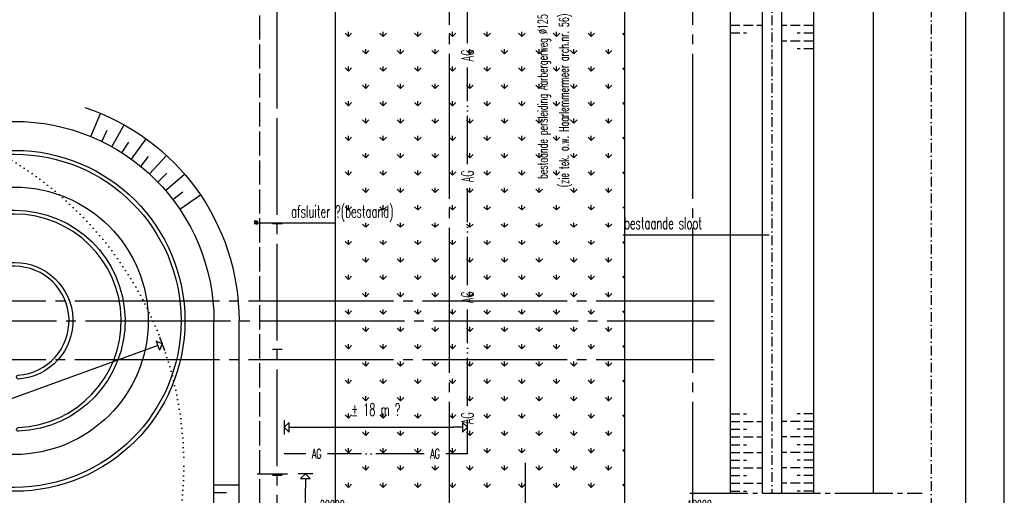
# Model space of a CAD drawing. Extents: x 0 to 295580, y 0 to 170026.
# Tile 24 of 30: x 243031 to 294000, y 74137 to 98749. Entities that reach past the tile are written whole.
import ezdxf
from ezdxf.enums import TextEntityAlignment as Align

# ---------------------------------------------------------------- set-up
doc = ezdxf.new("R2010")
doc.units = 0
doc.header["$LTSCALE"] = 250
doc.header["$PDMODE"] = 3
for name, pattern in [('CENTRE_S', [3.5, 2, -0.75, 0, -0.75]), ('DCENTRE_L', [13, 10, -1, 0, -1, 0, -1]), ('DOT_M', [1, 0, -1]), ('HIDDEN_L', [6, 5, -1]), ('HIDDEN_M', [2.75, 2, -0.75]), ('STR4', [26, 20, -2, 2, -2]), ('STRAMIEN_M', [15, 12, -1, 1, -1]), ('STRAMIEN_X', [36, 30, -2, 2, -2])]:
    doc.linetypes.add(name, pattern=pattern)
doc.layers.get('0').update_dxf_attribs({"linetype": 'CONTINUOUS'})
doc.layers.get('DEFPOINTS').update_dxf_attribs({"linetype": 'CONTINUOUS'})
for name, color, linetype in [('B0', 51, 'CONTINUOUS'), ('B1', 52, 'CONTINUOUS'), ('B2', 30, 'CONTINUOUS'), ('B3', 110, 'CONTINUOUS'), ('B3-AFRAST', 110, 'STR4'), ('BCL1', 71, 'CENTRE_S'), ('BDL2', 241, 'DOT_M'), ('BHL2', 63, 'HIDDEN_M'), ('BHL3', 65, 'HIDDEN_L'), ('BSL2', 11, 'STRAMIEN_M'), ('BTXT2', 123, 'CONTINUOUS'), ('BTXT3', 150, 'CONTINUOUS'), ('HULP-AG', 50, 'DCENTRE_L'), ('MEETLIJNEN', 20, 'STRAMIEN_X'), ('XA-03', 144, 'CONTINUOUS'), ('XA-07', 140, 'CONTINUOUS'), ('XA-10', 130, 'CONTINUOUS')]:
    doc.layers.add(name, color=color, linetype=linetype)
doc.styles.add('SIMPLEX06', font='SIMPLEX.shx', dxfattribs={"width": 0.6, "height": 625})
doc.styles.get("Standard").update_dxf_attribs({"font": 'txt.shx'})
doc.styles.add('XG-TH', font='ISO.SHX')
doc.dimstyles.get("Standard").update_dxf_attribs({"dimscale": 250, "dimtxt": 3, "dimasz": 3, "dimexe": 3, "dimexo": 3, "dimgap": 2, "dimtad": 0, "dimdec": 4, "dimzin": 1, "dimtxsty": 'STANDARD', "dimblk": 'MP1', "dimcen": -3, "dimdle": 1.25, "dimse1": 1, "dimse2": 1, "dimclrd": 256, "dimclre": 256, "dimclrt": 256, "dimazin": 3, "dimtfac": 0.666667, "dimtdec": 4, "dimtix": 1, "dimtmove": 0, "dimatfit": 3, "dimtvp": 0.8, "dimtolj": 1, "dimtzin": 0})

# ---------------------------------------------------------------- blocks, each defined once
blk = doc.blocks.new('AF')
at = {"layer": 'B3-AFRAST'}
blk.add_line((0, -250), (0, 250), dxfattribs=at)
blk = doc.blocks.new('MP1')
for p, q in [((-0.333, 0), (-1, 0)), ((-0.333, 0.333), (-0.333, -0.333)), ((0, 0), (-0.333, 0.333)), ((0, 0), (-0.333, -0.333)), ((0, -0.5), (0, 0.5))]:
    blk.add_line(p, q)
blk = doc.blocks.new('*D14')
at = {"linetype": 'BYBLOCK'}
blk.add_line((261720, 47203), (261720, 74503), dxfattribs=at)
at = {"layer": 'DEFPOINTS', "color": 0, "linetype": 'BYBLOCK'}
for p in [(260795, 75253), (261720, 75253), (261457, 46453)]:
    blk.add_point(p, dxfattribs=at)
at = {"linetype": 'BYBLOCK', "xscale": 750, "yscale": 750, "zscale": 750}
for p, rotation in [((261720, 75253), 90), ((261720, 46453), 270)]:
    blk.add_blockref('MP1', p, dxfattribs=dict(at, rotation=rotation))
at = {"linetype": 'BYBLOCK', "style": 'SIMPLEX06', "width": 0.6}
blk.add_text('28800', height=625, rotation=90, dxfattribs=at).set_placement((261120, 60853), align=Align.CENTER)
blk = doc.blocks.new('*D22')
at = {"linetype": 'BYBLOCK'}
blk.add_line((261370, 77655), (269355, 77655), dxfattribs=at)
at = {"layer": 'DEFPOINTS', "color": 0, "linetype": 'BYBLOCK'}
for p in [(270105, 77655), (260620, 76289), (270105, 76289)]:
    blk.add_point(p, dxfattribs=at)
at = {"linetype": 'BYBLOCK', "xscale": 750, "yscale": 750, "zscale": 750, "rotation": 180}
blk.add_blockref('MP1', (260620, 77655), dxfattribs=at)
at = {"linetype": 'BYBLOCK', "xscale": 750, "yscale": 750, "zscale": 750}
blk.add_blockref('MP1', (270105, 77655), dxfattribs=at)
at = {"linetype": 'BYBLOCK', "style": 'SIMPLEX06', "width": 0.6}
blk.add_text('± 18 m ?', height=625, dxfattribs=at).set_placement((265362, 78255), align=Align.CENTER)
blk = doc.blocks.new('*D29')
at = {"linetype": 'BYBLOCK'}
blk.add_line((253861, 72785), (272361, 72785), dxfattribs=at)
at = {"layer": 'DEFPOINTS', "color": 0, "linetype": 'BYBLOCK'}
for p in [(273111, 76521), (273111, 72785), (253111, 72253)]:
    blk.add_point(p, dxfattribs=at)
at = {"linetype": 'BYBLOCK', "xscale": 750, "yscale": 750, "zscale": 750, "rotation": 180}
blk.add_blockref('MP1', (253111, 72785), dxfattribs=at)
at = {"linetype": 'BYBLOCK', "xscale": 750, "yscale": 750, "zscale": 750}
blk.add_blockref('MP1', (273111, 72785), dxfattribs=at)
at = {"linetype": 'BYBLOCK', "style": 'SIMPLEX06', "width": 0.6}
blk.add_text('20000', height=500, dxfattribs=at).set_placement((263111, 73385), align=Align.CENTER)
blk = doc.blocks.new('*D30')
at = {"linetype": 'BYBLOCK'}
blk.add_line((273861, 72785), (290372, 72785), dxfattribs=at)
at = {"layer": 'DEFPOINTS', "color": 0, "linetype": 'BYBLOCK'}
for p in [(273111, 76521), (291122, 74004), (291122, 72785)]:
    blk.add_point(p, dxfattribs=at)
at = {"linetype": 'BYBLOCK', "xscale": 750, "yscale": 750, "zscale": 750, "rotation": 180}
blk.add_blockref('MP1', (273111, 72785), dxfattribs=at)
at = {"linetype": 'BYBLOCK', "xscale": 750, "yscale": 750, "zscale": 750}
blk.add_blockref('MP1', (291122, 72785), dxfattribs=at)
at = {"linetype": 'BYBLOCK', "style": 'SIMPLEX06', "width": 0.6}
blk.add_text('18000', height=500, dxfattribs=at).set_placement((282116, 73385), align=Align.CENTER)
blk = doc.blocks.new('*X35')
at = {"color": 0}
for p, q in [((263122, 97885), (262953, 98053)), ((263121, 97885), (263121, 98123)), ((263122, 97885), (263290, 98053)), ((264918, 97885), (264749, 98053)), ((264917, 97885), (264917, 98123)), ((264918, 97885), (265086, 98053)), ((266714, 97885), (266545, 98053)), ((266713, 97885), (266713, 98123)), ((266714, 97885), (266882, 98053)), ((268510, 97885), (268341, 98053)), ((268509, 97885), (268509, 98123)), ((268510, 97885), (268678, 98053)), ((270306, 97885), (270137, 98053)), ((270306, 97885), (270306, 98123)), ((270306, 97885), (270474, 98053)), ((272102, 97885), (271933, 98053)), ((272102, 97885), (272102, 98123)), ((272102, 97885), (272270, 98053)), ((273898, 97885), (273729, 98053)), ((273898, 97885), (273898, 98123)), ((273898, 97885), (274066, 98053)), ((275694, 97885), (275525, 98053)), ((275694, 97885), (275694, 98123)), ((275694, 97885), (275862, 98053)), ((277440, 97935), (277322, 98053)), ((264020, 96987), (263851, 97155)), ((264019, 96987), (264019, 97225)), ((264020, 96987), (264188, 97155)), ((265816, 96987), (265647, 97155)), ((265815, 96987), (265815, 97225)), ((265816, 96987), (265984, 97155)), ((267612, 96987), (267443, 97155)), ((267611, 96987), (267611, 97225)), ((267612, 96987), (267780, 97155)), ((269408, 96987), (269239, 97155)), ((269408, 96987), (269408, 97225)), ((269408, 96987), (269576, 97155)), ((271204, 96987), (271035, 97155)), ((271204, 96987), (271204, 97225)), ((271204, 96987), (271372, 97155)), ((273000, 96987), (272831, 97155)), ((273000, 96987), (273000, 97225)), ((273000, 96987), (273168, 97155)), ((274796, 96987), (274627, 97155)), ((274796, 96987), (274796, 97225)), ((274796, 96987), (274964, 97155)), ((276592, 96987), (276424, 97155)), ((276592, 96987), (276592, 97225)), ((276592, 96987), (276760, 97155)), ((263122, 96089), (262953, 96257)), ((263121, 96089), (263121, 96327)), ((263122, 96089), (263290, 96257)), ((264918, 96089), (264749, 96257)), ((264917, 96089), (264917, 96327)), ((264918, 96089), (265086, 96257)), ((266714, 96089), (266545, 96257)), ((266713, 96089), (266713, 96327)), ((266714, 96089), (266882, 96257)), ((268510, 96089), (268341, 96257)), ((268509, 96089), (268509, 96327)), ((268510, 96089), (268678, 96257)), ((270306, 96089), (270137, 96257)), ((270306, 96089), (270306, 96327)), ((270306, 96089), (270474, 96257)), ((272102, 96089), (271933, 96257)), ((272102, 96089), (272102, 96327)), ((272102, 96089), (272270, 96257)), ((273898, 96089), (273729, 96257)), ((273898, 96089), (273898, 96327)), ((273898, 96089), (274066, 96257)), ((275694, 96089), (275525, 96257)), ((275694, 96089), (275694, 96327)), ((275694, 96089), (275862, 96257)), ((277440, 96139), (277322, 96257)), ((264020, 95191), (263851, 95359)), ((264019, 95191), (264019, 95429)), ((264020, 95191), (264188, 95359)), ((265816, 95191), (265647, 95359)), ((265815, 95191), (265815, 95429)), ((265816, 95191), (265984, 95359)), ((267612, 95191), (267443, 95359)), ((267611, 95191), (267611, 95429)), ((267612, 95191), (267780, 95359)), ((269408, 95191), (269239, 95359)), ((269408, 95191), (269408, 95429)), ((269408, 95191), (269576, 95359)), ((271204, 95191), (271035, 95359)), ((271204, 95191), (271204, 95429)), ((271204, 95191), (271372, 95359)), ((273000, 95191), (272831, 95359)), ((273000, 95191), (273000, 95429)), ((273000, 95191), (273168, 95359)), ((274796, 95191), (274627, 95359)), ((274796, 95191), (274796, 95429)), ((274796, 95191), (274964, 95359)), ((276592, 95191), (276424, 95359)), ((276592, 95191), (276592, 95429)), ((276592, 95191), (276760, 95359)), ((263122, 94293), (262953, 94461)), ((263121, 94293), (263121, 94531)), ((263122, 94293), (263290, 94461)), ((264918, 94293), (264749, 94461)), ((264917, 94293), (264917, 94531)), ((264918, 94293), (265086, 94461)), ((266714, 94293), (266545, 94461)), ((266713, 94293), (266713, 94531)), ((266714, 94293), (266882, 94461)), ((268510, 94293), (268341, 94461)), ((268509, 94293), (268509, 94531)), ((268510, 94293), (268678, 94461)), ((270306, 94293), (270137, 94461)), ((270306, 94293), (270306, 94531)), ((270306, 94293), (270474, 94461)), ((272102, 94293), (271933, 94461)), ((272102, 94293), (272102, 94531)), ((272102, 94293), (272270, 94461)), ((273898, 94293), (273729, 94461)), ((273898, 94293), (273898, 94531)), ((273898, 94293), (274066, 94461)), ((275694, 94293), (275525, 94461)), ((275694, 94293), (275694, 94531)), ((275694, 94293), (275862, 94461)), ((277440, 94343), (277322, 94461)), ((264020, 93395), (263851, 93563)), ((264019, 93395), (264019, 93633)), ((264020, 93395), (264188, 93563)), ((265816, 93395), (265647, 93563)), ((265815, 93395), (265815, 93633)), ((265816, 93395), (265984, 93563)), ((267612, 93395), (267443, 93563)), ((267611, 93395), (267611, 93633)), ((267612, 93395), (267780, 93563)), ((269408, 93395), (269239, 93563)), ((269408, 93395), (269408, 93633)), ((269408, 93395), (269576, 93563)), ((271204, 93395), (271035, 93563)), ((271204, 93395), (271204, 93633)), ((271204, 93395), (271372, 93563)), ((273000, 93395), (272831, 93563)), ((273000, 93395), (273000, 93633)), ((273000, 93395), (273168, 93563)), ((274796, 93395), (274627, 93563)), ((274796, 93395), (274796, 93633)), ((274796, 93395), (274964, 93563)), ((276592, 93395), (276424, 93563)), ((276592, 93395), (276592, 93633)), ((276592, 93395), (276760, 93563)), ((263122, 92497), (262953, 92665)), ((263121, 92497), (263121, 92735)), ((263122, 92497), (263290, 92665)), ((264918, 92497), (264749, 92665)), ((264917, 92497), (264917, 92735)), ((264918, 92497), (265086, 92665)), ((266714, 92497), (266545, 92665)), ((266713, 92497), (266713, 92735)), ((266714, 92497), (266882, 92665)), ((268510, 92497), (268341, 92665)), ((268509, 92497), (268509, 92735)), ((268510, 92497), (268678, 92665)), ((270306, 92497), (270137, 92665)), ((270306, 92497), (270306, 92735)), ((270306, 92497), (270474, 92665)), ((272102, 92497), (271933, 92665)), ((272102, 92497), (272102, 92735)), ((272102, 92497), (272270, 92665)), ((273898, 92497), (273729, 92665)), ((273898, 92497), (273898, 92735)), ((273898, 92497), (274066, 92665)), ((275694, 92497), (275525, 92665)), ((275694, 92497), (275694, 92735)), ((275694, 92497), (275862, 92665)), ((277440, 92547), (277322, 92665)), ((264020, 91599), (263851, 91767)), ((264019, 91599), (264019, 91837)), ((264020, 91599), (264188, 91767)), ((265816, 91599), (265647, 91767)), ((265815, 91599), (265815, 91837)), ((265816, 91599), (265984, 91767)), ((267612, 91599), (267443, 91767)), ((267611, 91599), (267611, 91837)), ((267612, 91599), (267780, 91767)), ((269408, 91599), (269239, 91767)), ((269408, 91599), (269408, 91837)), ((269408, 91599), (269576, 91767)), ((271204, 91599), (271035, 91767)), ((271204, 91599), (271204, 91837)), ((271204, 91599), (271372, 91767)), ((273000, 91599), (272831, 91767)), ((273000, 91599), (273000, 91837)), ((273000, 91599), (273168, 91767)), ((274796, 91599), (274627, 91767)), ((274796, 91599), (274796, 91837)), ((274796, 91599), (274964, 91767)), ((276592, 91599), (276424, 91767)), ((276592, 91599), (276592, 91837)), ((276592, 91599), (276760, 91767)), ((263122, 90701), (262953, 90869)), ((263121, 90701), (263121, 90939)), ((263122, 90701), (263290, 90869)), ((264918, 90701), (264749, 90869)), ((264917, 90701), (264917, 90939)), ((264918, 90701), (265086, 90869)), ((266714, 90701), (266545, 90869)), ((266713, 90701), (266713, 90939)), ((266714, 90701), (266882, 90869)), ((268510, 90701), (268341, 90869)), ((268509, 90701), (268509, 90939)), ((268510, 90701), (268678, 90869)), ((270306, 90701), (270137, 90869)), ((270306, 90701), (270306, 90939)), ((270306, 90701), (270474, 90869)), ((272102, 90701), (271933, 90869)), ((272102, 90701), (272102, 90939)), ((272102, 90701), (272270, 90869)), ((273898, 90701), (273729, 90869)), ((273898, 90701), (273898, 90939)), ((273898, 90701), (274066, 90869)), ((275694, 90701), (275525, 90869)), ((275694, 90701), (275694, 90939)), ((275694, 90701), (275862, 90869)), ((277440, 90751), (277322, 90869)), ((264020, 89803), (263851, 89971)), ((264019, 89803), (264019, 90041)), ((264020, 89803), (264188, 89971)), ((265816, 89803), (265647, 89971)), ((265815, 89803), (265815, 90041)), ((265816, 89803), (265984, 89971)), ((267612, 89803), (267443, 89971)), ((267611, 89803), (267611, 90041)), ((267612, 89803), (267780, 89971)), ((269408, 89803), (269239, 89971)), ((269408, 89803), (269408, 90041)), ((269408, 89803), (269576, 89971)), ((271204, 89803), (271035, 89971)), ((271204, 89803), (271204, 90041)), ((271204, 89803), (271372, 89971)), ((273000, 89803), (272831, 89971)), ((273000, 89803), (273000, 90041)), ((273000, 89803), (273168, 89971)), ((274796, 89803), (274627, 89971)), ((274796, 89803), (274796, 90041)), ((274796, 89803), (274964, 89971)), ((276592, 89803), (276424, 89971)), ((276592, 89803), (276592, 90041)), ((276592, 89803), (276760, 89971)), ((263122, 88905), (262953, 89073)), ((263121, 88904), (263121, 89143)), ((263122, 88905), (263290, 89073)), ((264918, 88905), (264749, 89073)), ((264917, 88904), (264917, 89143)), ((264918, 88905), (265086, 89073)), ((266714, 88905), (266545, 89073)), ((266713, 88904), (266713, 89143)), ((266714, 88905), (266882, 89073)), ((268510, 88905), (268341, 89073)), ((268509, 88904), (268509, 89143)), ((268510, 88905), (268678, 89073)), ((270306, 88905), (270137, 89073)), ((270306, 88904), (270306, 89143)), ((270306, 88905), (270474, 89073)), ((272102, 88905), (271933, 89073)), ((272102, 88904), (272102, 89143)), ((272102, 88905), (272270, 89073)), ((273898, 88905), (273729, 89073)), ((273898, 88904), (273898, 89143)), ((273898, 88905), (274066, 89073)), ((275694, 88905), (275525, 89073)), ((275694, 88904), (275694, 89143)), ((275694, 88905), (275862, 89073)), ((277440, 88954), (277322, 89073)), ((264019, 88006), (264019, 88245)), ((265815, 88006), (265815, 88245)), ((267611, 88006), (267611, 88245)), ((269408, 88006), (269408, 88245)), ((271204, 88006), (271204, 88245)), ((273000, 88006), (273000, 88245)), ((274796, 88006), (274796, 88245)), ((276592, 88006), (276592, 88245)), ((264020, 88007), (263851, 88175)), ((264020, 88007), (264188, 88175)), ((265816, 88007), (265647, 88175)), ((265816, 88007), (265984, 88175)), ((267612, 88007), (267443, 88175)), ((267612, 88007), (267780, 88175)), ((269408, 88007), (269239, 88175)), ((269408, 88007), (269576, 88175)), ((271204, 88007), (271035, 88175)), ((271204, 88007), (271372, 88175)), ((273000, 88007), (272831, 88175)), ((273000, 88007), (273168, 88175)), ((274796, 88007), (274627, 88175)), ((274796, 88007), (274964, 88175)), ((276592, 88007), (276424, 88175)), ((276592, 88007), (276760, 88175)), ((263122, 87108), (262953, 87277)), ((263121, 87108), (263121, 87347)), ((263122, 87108), (263290, 87277)), ((264918, 87108), (264749, 87277)), ((264917, 87108), (264917, 87347)), ((264918, 87108), (265086, 87277)), ((266714, 87108), (266545, 87277)), ((266713, 87108), (266713, 87347)), ((266714, 87108), (266882, 87277)), ((268510, 87108), (268341, 87277)), ((268509, 87108), (268509, 87347)), ((268510, 87108), (268678, 87277)), ((270306, 87108), (270137, 87277)), ((270306, 87108), (270306, 87347)), ((270306, 87108), (270474, 87277)), ((272102, 87108), (271933, 87277)), ((272102, 87108), (272102, 87347)), ((272102, 87108), (272270, 87277)), ((273898, 87108), (273729, 87277)), ((273898, 87108), (273898, 87347)), ((273898, 87108), (274066, 87277)), ((275694, 87108), (275525, 87277)), ((275694, 87108), (275694, 87347)), ((275694, 87108), (275862, 87277)), ((277440, 87158), (277322, 87277)), ((264020, 86210), (263851, 86379)), ((264019, 86210), (264019, 86449)), ((264020, 86210), (264188, 86379)), ((265816, 86210), (265647, 86379)), ((265815, 86210), (265815, 86449)), ((265816, 86210), (265984, 86379)), ((267612, 86210), (267443, 86379)), ((267611, 86210), (267611, 86449)), ((267612, 86210), (267780, 86379)), ((269408, 86210), (269239, 86379)), ((269408, 86210), (269408, 86449)), ((269408, 86210), (269576, 86379)), ((271204, 86210), (271035, 86379)), ((271204, 86210), (271204, 86449)), ((271204, 86210), (271372, 86379)), ((273000, 86210), (272831, 86379)), ((273000, 86210), (273000, 86449)), ((273000, 86210), (273168, 86379)), ((274796, 86210), (274627, 86379)), ((274796, 86210), (274796, 86449)), ((274796, 86210), (274964, 86379)), ((276592, 86210), (276424, 86379)), ((276592, 86210), (276592, 86449)), ((276592, 86210), (276760, 86379)), ((263122, 85312), (262953, 85481)), ((263121, 85312), (263121, 85551)), ((263122, 85312), (263290, 85481)), ((264918, 85312), (264749, 85481)), ((264917, 85312), (264917, 85551)), ((264918, 85312), (265086, 85481)), ((266714, 85312), (266545, 85481)), ((266713, 85312), (266713, 85551)), ((266714, 85312), (266882, 85481)), ((268510, 85312), (268341, 85481)), ((268509, 85312), (268509, 85551)), ((268510, 85312), (268678, 85481)), ((270306, 85312), (270137, 85481)), ((270306, 85312), (270306, 85551)), ((270306, 85312), (270474, 85481)), ((272102, 85312), (271933, 85481)), ((272102, 85312), (272102, 85551)), ((272102, 85312), (272270, 85481)), ((273898, 85312), (273729, 85481)), ((273898, 85312), (273898, 85551)), ((273898, 85312), (274066, 85481)), ((275694, 85312), (275525, 85481)), ((275694, 85312), (275694, 85551)), ((275694, 85312), (275862, 85481)), ((277440, 85362), (277322, 85481)), ((264019, 84414), (264019, 84652)), ((265815, 84414), (265815, 84652)), ((267611, 84414), (267611, 84652)), ((269408, 84414), (269408, 84652)), ((271204, 84414), (271204, 84652)), ((273000, 84414), (273000, 84652)), ((274796, 84414), (274796, 84652)), ((276592, 84414), (276592, 84652)), ((264020, 84414), (263851, 84583)), ((264020, 84414), (264188, 84583)), ((265816, 84414), (265647, 84583)), ((265816, 84414), (265984, 84583)), ((267612, 84414), (267443, 84583)), ((267612, 84414), (267780, 84583)), ((269408, 84414), (269239, 84583)), ((269408, 84414), (269576, 84583)), ((271204, 84414), (271035, 84583)), ((271204, 84414), (271372, 84583)), ((273000, 84414), (272831, 84583)), ((273000, 84414), (273168, 84583)), ((274796, 84414), (274627, 84583)), ((274796, 84414), (274964, 84583)), ((276592, 84414), (276424, 84583)), ((276592, 84414), (276760, 84583)), ((263122, 83516), (262953, 83685)), ((263121, 83516), (263121, 83754)), ((263122, 83516), (263290, 83685)), ((264918, 83516), (264749, 83685)), ((264917, 83516), (264917, 83754)), ((264918, 83516), (265086, 83685)), ((266714, 83516), (266545, 83685)), ((266713, 83516), (266713, 83754)), ((266714, 83516), (266882, 83685)), ((268510, 83516), (268341, 83685)), ((268509, 83516), (268509, 83754)), ((268510, 83516), (268678, 83685)), ((270306, 83516), (270137, 83685)), ((270306, 83516), (270306, 83754)), ((270306, 83516), (270474, 83685)), ((272102, 83516), (271933, 83685)), ((272102, 83516), (272102, 83754)), ((272102, 83516), (272270, 83685)), ((273898, 83516), (273729, 83685)), ((273898, 83516), (273898, 83754)), ((273898, 83516), (274066, 83685)), ((275694, 83516), (275525, 83685)), ((275694, 83516), (275694, 83754)), ((275694, 83516), (275862, 83685)), ((277440, 83566), (277322, 83685)), ((264020, 82618), (263851, 82787)), ((264019, 82618), (264019, 82856)), ((264020, 82618), (264188, 82787)), ((265816, 82618), (265647, 82787)), ((265815, 82618), (265815, 82856)), ((265816, 82618), (265984, 82787)), ((267612, 82618), (267443, 82787)), ((267611, 82618), (267611, 82856)), ((267612, 82618), (267780, 82787)), ((269408, 82618), (269239, 82787)), ((269408, 82618), (269408, 82856)), ((269408, 82618), (269576, 82787)), ((271204, 82618), (271035, 82787)), ((271204, 82618), (271204, 82856)), ((271204, 82618), (271372, 82787)), ((273000, 82618), (272831, 82787)), ((273000, 82618), (273000, 82856)), ((273000, 82618), (273168, 82787)), ((274796, 82618), (274627, 82787)), ((274796, 82618), (274796, 82856)), ((274796, 82618), (274964, 82787)), ((276592, 82618), (276424, 82787)), ((276592, 82618), (276592, 82856)), ((276592, 82618), (276760, 82787)), ((263122, 81720), (262953, 81889)), ((263121, 81720), (263121, 81958)), ((263122, 81720), (263290, 81889)), ((264918, 81720), (264749, 81889)), ((264917, 81720), (264917, 81958)), ((264918, 81720), (265086, 81889)), ((266714, 81720), (266545, 81889)), ((266713, 81720), (266713, 81958)), ((266714, 81720), (266882, 81889)), ((268510, 81720), (268341, 81889)), ((268509, 81720), (268509, 81958)), ((268510, 81720), (268678, 81889)), ((270306, 81720), (270137, 81889)), ((270306, 81720), (270306, 81958)), ((270306, 81720), (270474, 81889)), ((272102, 81720), (271933, 81889)), ((272102, 81720), (272102, 81958)), ((272102, 81720), (272270, 81889)), ((273898, 81720), (273729, 81889)), ((273898, 81720), (273898, 81958)), ((273898, 81720), (274066, 81889)), ((275694, 81720), (275525, 81889)), ((275694, 81720), (275694, 81958)), ((275694, 81720), (275862, 81889)), ((277440, 81770), (277322, 81889)), ((264019, 80822), (264019, 81060)), ((265815, 80822), (265815, 81060)), ((267611, 80822), (267611, 81060)), ((269408, 80822), (269408, 81060)), ((271204, 80822), (271204, 81060)), ((273000, 80822), (273000, 81060)), ((274796, 80822), (274796, 81060)), ((276592, 80822), (276592, 81060)), ((264020, 80822), (263851, 80991)), ((264020, 80822), (264188, 80991)), ((265816, 80822), (265647, 80991)), ((265816, 80822), (265984, 80991)), ((267612, 80822), (267443, 80991)), ((267612, 80822), (267780, 80991)), ((269408, 80822), (269239, 80991)), ((269408, 80822), (269576, 80991)), ((271204, 80822), (271035, 80991)), ((271204, 80822), (271372, 80991)), ((273000, 80822), (272831, 80991)), ((273000, 80822), (273168, 80991)), ((274796, 80822), (274627, 80991)), ((274796, 80822), (274964, 80991)), ((276592, 80822), (276424, 80991)), ((276592, 80822), (276760, 80991)), ((263122, 79924), (262953, 80093)), ((263121, 79924), (263121, 80162)), ((263122, 79924), (263290, 80093)), ((264918, 79924), (264749, 80093)), ((264917, 79924), (264917, 80162)), ((264918, 79924), (265086, 80093)), ((266714, 79924), (266545, 80093)), ((266713, 79924), (266713, 80162)), ((266714, 79924), (266882, 80093)), ((268510, 79924), (268341, 80093)), ((268509, 79924), (268509, 80162)), ((268510, 79924), (268678, 80093)), ((270306, 79924), (270137, 80093)), ((270306, 79924), (270306, 80162)), ((270306, 79924), (270474, 80093)), ((272102, 79924), (271933, 80093)), ((272102, 79924), (272102, 80162)), ((272102, 79924), (272270, 80093)), ((273898, 79924), (273729, 80093)), ((273898, 79924), (273898, 80162)), ((273898, 79924), (274066, 80093)), ((275694, 79924), (275525, 80093)), ((275694, 79924), (275694, 80162)), ((275694, 79924), (275862, 80093)), ((277440, 79974), (277322, 80093)), ((264020, 79026), (263851, 79195)), ((264019, 79026), (264019, 79264)), ((264020, 79026), (264188, 79195)), ((265816, 79026), (265647, 79195)), ((265815, 79026), (265815, 79264)), ((265816, 79026), (265984, 79195)), ((267612, 79026), (267443, 79195)), ((267611, 79026), (267611, 79264)), ((267612, 79026), (267780, 79195)), ((269408, 79026), (269239, 79195)), ((269408, 79026), (269408, 79264)), ((269408, 79026), (269576, 79195)), ((271204, 79026), (271035, 79195)), ((271204, 79026), (271204, 79264)), ((271204, 79026), (271372, 79195)), ((273000, 79026), (272831, 79195)), ((273000, 79026), (273000, 79264)), ((273000, 79026), (273168, 79195)), ((274796, 79026), (274627, 79195)), ((274796, 79026), (274796, 79264)), ((274796, 79026), (274964, 79195)), ((276592, 79026), (276424, 79195)), ((276592, 79026), (276592, 79264)), ((276592, 79026), (276760, 79195)), ((263122, 78128), (262953, 78297)), ((263121, 78128), (263121, 78366)), ((263122, 78128), (263290, 78297)), ((264918, 78128), (264749, 78297)), ((264917, 78128), (264917, 78366)), ((264918, 78128), (265086, 78297)), ((266714, 78128), (266545, 78297)), ((266713, 78128), (266713, 78366)), ((266714, 78128), (266882, 78297)), ((268510, 78128), (268341, 78297)), ((268509, 78128), (268509, 78366)), ((268510, 78128), (268678, 78297)), ((270306, 78128), (270137, 78297)), ((270306, 78128), (270306, 78366)), ((270306, 78128), (270474, 78297)), ((272102, 78128), (271933, 78297)), ((272102, 78128), (272102, 78366)), ((272102, 78128), (272270, 78297)), ((273898, 78128), (273729, 78297)), ((273898, 78128), (273898, 78366)), ((273898, 78128), (274066, 78297)), ((275694, 78128), (275525, 78297)), ((275694, 78128), (275694, 78366)), ((275694, 78128), (275862, 78297)), ((277440, 78178), (277322, 78297)), ((264020, 77230), (263851, 77399)), ((264019, 77230), (264019, 77468)), ((264020, 77230), (264188, 77399)), ((265816, 77230), (265647, 77399)), ((265815, 77230), (265815, 77468)), ((265816, 77230), (265984, 77399)), ((267612, 77230), (267443, 77399)), ((267611, 77230), (267611, 77468)), ((267612, 77230), (267780, 77399)), ((269408, 77230), (269239, 77399)), ((269408, 77230), (269408, 77468)), ((269408, 77230), (269576, 77399)), ((271204, 77230), (271035, 77399)), ((271204, 77230), (271204, 77468)), ((271204, 77230), (271372, 77399)), ((273000, 77230), (272831, 77399)), ((273000, 77230), (273000, 77468)), ((273000, 77230), (273168, 77399)), ((274796, 77230), (274627, 77399)), ((274796, 77230), (274796, 77468)), ((274796, 77230), (274964, 77399)), ((276592, 77230), (276424, 77399)), ((276592, 77230), (276592, 77468)), ((276592, 77230), (276760, 77399)), ((263122, 76332), (262953, 76501)), ((263121, 76332), (263121, 76570)), ((263122, 76332), (263290, 76501)), ((264918, 76332), (264749, 76501)), ((264917, 76332), (264917, 76570)), ((264918, 76332), (265086, 76501)), ((266714, 76332), (266545, 76501)), ((266713, 76332), (266713, 76570)), ((266714, 76332), (266882, 76501)), ((268510, 76332), (268341, 76501)), ((268509, 76332), (268509, 76570)), ((268510, 76332), (268678, 76501)), ((270306, 76332), (270137, 76501)), ((270306, 76332), (270306, 76570)), ((270306, 76332), (270474, 76501)), ((272102, 76332), (271933, 76501)), ((272102, 76332), (272102, 76570)), ((272102, 76332), (272270, 76501)), ((273898, 76332), (273729, 76501)), ((273898, 76332), (273898, 76570)), ((273898, 76332), (274066, 76501)), ((275694, 76332), (275525, 76501)), ((275694, 76332), (275694, 76570)), ((275694, 76332), (275862, 76501)), ((277440, 76382), (277322, 76501)), ((264020, 75434), (263851, 75603)), ((264019, 75434), (264019, 75672)), ((264020, 75434), (264188, 75603)), ((265816, 75434), (265647, 75603)), ((265815, 75434), (265815, 75672)), ((265816, 75434), (265984, 75603)), ((267612, 75434), (267443, 75603)), ((267611, 75434), (267611, 75672)), ((267612, 75434), (267780, 75603)), ((269408, 75434), (269239, 75603)), ((269408, 75434), (269408, 75672)), ((269408, 75434), (269576, 75603)), ((271204, 75434), (271035, 75603)), ((271204, 75434), (271204, 75672)), ((271204, 75434), (271372, 75603)), ((273000, 75434), (272831, 75603)), ((273000, 75434), (273000, 75672)), ((273000, 75434), (273168, 75603)), ((274796, 75434), (274627, 75603)), ((274796, 75434), (274796, 75672)), ((274796, 75434), (274964, 75603)), ((276592, 75434), (276424, 75603)), ((276592, 75434), (276592, 75672)), ((276592, 75434), (276760, 75603)), ((263122, 74536), (262953, 74705)), ((263121, 74536), (263121, 74774)), ((263122, 74536), (263290, 74705)), ((264918, 74536), (264749, 74705)), ((264917, 74536), (264917, 74774)), ((264918, 74536), (265086, 74705)), ((266714, 74536), (266545, 74705)), ((266713, 74536), (266713, 74774)), ((266714, 74536), (266882, 74705)), ((268510, 74536), (268341, 74705)), ((268509, 74536), (268509, 74774)), ((268510, 74536), (268678, 74705)), ((270306, 74536), (270137, 74705)), ((270306, 74536), (270306, 74774)), ((270306, 74536), (270474, 74705)), ((272102, 74536), (271933, 74705)), ((272102, 74536), (272102, 74774)), ((272102, 74536), (272270, 74705)), ((273898, 74536), (273729, 74705)), ((273898, 74536), (273898, 74774)), ((273898, 74536), (274066, 74705)), ((275694, 74536), (275525, 74705)), ((275694, 74536), (275694, 74774)), ((275694, 74536), (275862, 74705)), ((277440, 74586), (277322, 74705))]:
    blk.add_line(p, q, dxfattribs=at)
blk = doc.blocks.new('AMW_TITLE')
at = {"layer": 'XA-03'}
blk.add_lwpolyline([(0, 0), (1470, 0), (1470, 841), (0, 841)], close=True, dxfattribs=at)
at = {"layer": 'XA-07'}
blk.add_lwpolyline([(10, 10), (1460, 10), (1460, 831), (10, 831)], close=True, dxfattribs=at)
at = {"color": 143, "style": 'XG-TH'}
for tag, p in [('23', (1284.73, 91.51)), ('19', (1284.73, 86.78)), ('15', (1284.73, 82.05)), ('11', (1284.73, 77.32))]:
    blk.add_attdef(tag, text='', height=3, dxfattribs=at).set_placement(p, align=Align.MIDDLE)
at = {"layer": 'XA-03', "style": 'XG-TH'}
for tag, p in [('24', (1290.02, 90.68)), ('25', (1410.5, 90.68)), ('26', (1427.02, 90.68)), ('20', (1290.02, 85.95)), ('21', (1410.5, 85.95)), ('22', (1427.02, 85.95)), ('16', (1290.02, 81.22)), ('17', (1410.5, 81.22)), ('18', (1427.02, 81.22)), ('12', (1290.02, 76.49)), ('13', (1410.5, 76.49)), ('14', (1427.02, 76.49)), ('8', (1365.51, 33.61)), ('9', (1391.03, 33.61)), ('10', (1410.5, 24.15))]:
    blk.add_attdef(tag, p, '', height=2.3, dxfattribs=at)
at = {"layer": 'XA-07', "style": 'XG-TH'}
for tag, p in [('4', (1283.94, 62.53)), ('5', (1283.94, 53.87)), ('6', (1283.94, 45.21)), ('7', (1429.87, 34.21)), ('1', (1417.43, 14.4)), ('2', (1427.05, 14.4))]:
    blk.add_attdef(tag, p, '', height=4.5, dxfattribs=at)
at = {"layer": 'XA-10', "style": 'XG-TH'}
blk.add_attdef('3', (1443.91, 14.4), '', height=6.3, dxfattribs=at)

msp = doc.modelspace()

# ---------------------------------------------------------------- linework, layer by layer
at = {"layer": 'B0'}
msp.add_line((269216.02688, 73160), (269216.02688, 75825), dxfattribs=at)
at = {"layer": 'B1'}
for p, q in [((246721.77455, 92699.59637), (247220.0761, 93900.30265)), ((246721.77455, 92699.59637), (247220.0761, 93900.30265)), ((247808.42419, 92172.09194), (248443.60989, 93306.34902)), ((247808.42419, 92172.09194), (248443.60989, 93306.34902)), ((247276.34231, 92450.0475), (247560.42226, 93034.68292)), ((247276.34231, 92450.0475), (247560.42226, 93034.68292)), ((248323.44418, 91863.66884), (248673.47531, 92411.3715)), ((248323.44418, 91863.66884), (248673.47531, 92411.3715)), ((248819.65964, 91525.82179), (249582.22966, 92578.66886)), ((248819.65964, 91525.82179), (249582.22966, 92578.66886)), ((249295.39152, 91159.69396), (249706.64026, 91663.05712)), ((249295.39152, 91159.69396), (249706.64026, 91663.05712)), ((249749.03009, 90766.52421), (250628.67197, 91723.72333)), ((249749.03009, 90766.52421), (250628.67197, 91723.72333)), ((250179.0404, 90347.6429), (250645.94532, 90799.85944)), ((250179.0404, 90347.6429), (250645.94532, 90799.85944)), ((250583.96741, 89904.4674), (251568.7855, 90753.0741)), ((250583.96741, 89904.4674), (251568.7855, 90753.0741)), ((250962.44099, 89438.49727), (251478.688, 89833.45173)), ((250962.44099, 89438.49727), (251478.688, 89833.45173)), ((251313.18049, 88951.30921), (252389.85682, 89679.84753)), ((251313.18049, 88951.30921), (252389.85682, 89679.84753)), ((253086.02688, 59952.83576), (253086.02688, 83167.83576)), ((254386.02688, 59952.83576), (254386.02688, 83167.83576)), ((254386.02688, 74663.07432), (253086.02688, 74663.07432)), ((253736.02688, 74263.07432), (253086.02688, 74263.07432))]:
    msp.add_line(p, q, dxfattribs=at)
at = {"layer": 'B1', "linetype": 'BYBLOCK'}
msp.add_line((249709.68919, 81712.36642), (216342.36456, 69593.3051), dxfattribs=at)
at = {"layer": 'B1'}
for points in [[(246406.51792, 94202.83576, -0.3236758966), (254386.02688, 83167.83576, -0.4142135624)], [(207449.02008, 93487.17244), (242766.02688, 93487.83576, -0.4142135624), (253086.02688, 83167.83576)], [(215866.02688, 91987.83576), (242766.02688, 91987.83576, -1), (242766.02688, 74347.83576), (216366.02688, 74347.83576, -0.9943469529)], [(215866.02688, 91787.83576), (242766.02688, 91787.83576, -1), (242766.02688, 74547.83576), (216366.02688, 74547.83576, -0.9942161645)], [(207566.02688, 90087.83576), (242766.02688, 90087.83576, -1), (242766.02688, 76247.83576), (216366.02688, 76247.83576, -1)]]:
    msp.add_lwpolyline(points, format="xyb", dxfattribs=at)
for points in [[(242766.02688, 88887.83576, -0.9823591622), (242969.5856, 77451.45895, -1), (242962.46816, 77651.33226, 0.9823591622), (242766.02688, 88687.83576), (241965.02688, 88687.83576, -0.4142135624), (241866.02688, 88786.83576), (241866.02688, 88788.83576, -0.4142135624), (241965.02688, 88887.83576)], [(242766.02688, 85987.83576), (241965.02688, 85987.83576, -0.4142135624), (241866.02688, 86086.83576), (241866.02688, 86088.83576, -0.4142135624), (241965.02688, 86187.83576), (242766.02688, 86187.83576, -0.9663007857), (242972.87619, 80154.92797, -1), (242959.17756, 80354.45829, 0.9663007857)]]:
    msp.add_lwpolyline(points, format="xyb", close=True, dxfattribs=at)
at = {"layer": 'B2'}
for p, q in [((279816.02688, 106226.83576), (279816.02688, 74253.69137)), ((281466.02688, 106226.83576), (281466.02688, 74253.69137)), ((282466.02688, 106226.83576), (282466.02688, 74253.69137)), ((284116.02688, 106226.83576), (284116.02688, 74253.69137))]:
    msp.add_line(p, q, dxfattribs=at)
msp.add_lwpolyline([(259365, 49710), (274365, 49710), (274365, 107210), (259365, 107210)], close=True, dxfattribs=at)
at = {"layer": 'B3'}
msp.add_line((287216.02688, 106752.83576), (287216.02688, 74253.69137), dxfattribs=at)
at = {"layer": 'B3-AFRAST'}
for p, q in [((256366.02688, 94202.83576), (256366.02688, 116752.83576)), ((256366.02688, 49652.83576), (256366.02688, 94202.83576))]:
    msp.add_line(p, q, dxfattribs=at)
at = {"layer": 'BCL1'}
for p, q in [((290216.02688, 131752.83576), (290216.02688, 27202.83576)), ((281966.02688, 108585.47509), (281966.02688, 74253.69137))]:
    msp.add_line(p, q, dxfattribs=at)
at = {"layer": 'BDL2'}
msp.add_circle((233026.02688, 75652.83576), 18500, dxfattribs=at)
at = {"layer": 'BHL2'}
for p, q in [((279816.02688, 98470.99665), (281466.02688, 98470.99665)), ((284116.02688, 98444.50163), (282466.02688, 98444.50163)), ((279816.02688, 98070.85509), (280648.65441, 98070.85509)), ((284116.02688, 98044.36007), (283283.39935, 98044.36007)), ((284116.02688, 97644.50163), (282466.02688, 97644.50163)), ((284116.02688, 97244.36007), (283283.39935, 97244.36007)), ((279816.02688, 78357.3008), (280648.65441, 78357.3008)), ((284116.02688, 78357.3008), (283283.39935, 78357.3008)), ((279816.02688, 77957.15923), (281466.02688, 77957.15923)), ((279816.02688, 77557.3008), (280648.65441, 77557.3008)), ((284116.02688, 77957.15923), (282466.02688, 77957.15923)), ((284116.02688, 77557.3008), (283283.39935, 77557.3008)), ((279816.02688, 77157.15923), (281466.02688, 77157.15923)), ((284116.02688, 77157.15923), (282466.02688, 77157.15923)), ((279816.02688, 76757.3008), (280648.65441, 76757.3008)), ((284116.02688, 76757.3008), (283283.39935, 76757.3008)), ((279816.02688, 76357.15923), (281466.02688, 76357.15923)), ((279816.02688, 75957.3008), (280648.65441, 75957.3008)), ((284116.02688, 76357.15923), (282466.02688, 76357.15923)), ((284116.02688, 75957.3008), (283283.39935, 75957.3008)), ((279816.02688, 75557.15923), (281466.02688, 75557.15923)), ((284116.02688, 75557.15923), (282466.02688, 75557.15923)), ((279816.02688, 75157.3008), (280648.65441, 75157.3008)), ((284116.02688, 75157.3008), (283283.39935, 75157.3008)), ((279816.02688, 74757.15923), (281466.02688, 74757.15923)), ((284116.02688, 74757.15923), (282466.02688, 74757.15923)), ((279816.02688, 74357.3008), (280648.65441, 74357.3008)), ((279816.02688, 74357.3008), (280648.65441, 74357.3008)), ((284116.02688, 74357.3008), (283283.39935, 74357.3008)), ((284116.02688, 74357.3008), (283283.39935, 74357.3008))]:
    msp.add_line(p, q, dxfattribs=at)
at = {"layer": 'BHL3'}
msp.add_line((255466.02688, 31720.08672), (255466.02688, 123052.83576), dxfattribs=at)
at = {"layer": 'BSL2'}
msp.add_line((277728.6457, 74253.69137), (289748.91824, 74253.69137), dxfattribs=at)
at = {"layer": 'BTXT3'}
for p, q in [((255266.61188, 88315.14625), (255166.61188, 88315.14625)), ((255366.02688, 88315.14625), (255166.61188, 88190.14625)), ((255166.61188, 88315.14625), (255366.02688, 88190.14625)), ((255266.61188, 88190.14625), (255166.61188, 88190.14625)), ((255257.53998, 88244.56999), (259330.82479, 88244.56999)), ((255266.02688, 88315.14625), (255366.02688, 88315.14625)), ((255266.02688, 88190.14625), (255366.02688, 88190.14625)), ((274263.17845, 87617.686), (281829.14622, 87617.686)), ((255331.02688, 75252.83576), (256899.55457, 75252.83576))]:
    msp.add_line(p, q, dxfattribs=at)
at = {"layer": 'HULP-AG'}
for p, q in [((266209.60949, 97538.93361), (266209.60949, 102538.93361)), ((266209.60949, 91278.21932), (266209.60949, 96278.21932)), ((266209.60949, 85017.50504), (266209.60949, 90017.50504)), ((266209.60949, 78756.79075), (266209.60949, 83756.79075)), ((266209.60949, 76288.54369), (266209.60949, 77496.07647)), ((257838.73332, 76288.54369), (256725, 76288.54369)), ((263967.30475, 76288.54369), (258967.30475, 76288.54369)), ((266209.60949, 76288.54369), (265095.87618, 76288.54369))]:
    msp.add_line(p, q, dxfattribs=at)
at = {"layer": 'MEETLIJNEN'}
for p, q in [((265283.07602, 35481.86636), (265283.07602, 170025.80184)), ((11877.32481, 84202.83576), (278973.09449, 84202.83576)), ((11877.32481, 81167.83576), (278973.09449, 81167.83576))]:
    msp.add_line(p, q, dxfattribs=at)
at = {"layer": 'MEETLIJNEN', "color": 1}
msp.add_line((277883.07602, 35481.86636), (277883.07602, 170025.80184), dxfattribs=at)
at = {"layer": 'MEETLIJNEN'}
msp.add_lwpolyline([(11877.32481, 82651.962), (12444.13441, 82651.962), (12444.13441, 83167.83576), (278973.09449, 83167.83576)], dxfattribs=at)

# ---------------------------------------------------------------- block references
at = {"layer": 'B0', "xscale": 200, "yscale": 200, "zscale": 200}
msp.add_blockref('AMW_TITLE', (0, 0), dxfattribs=at)
at = {"layer": 'B0'}
msp.add_blockref('*X35', (-3075, 0), dxfattribs=at)
at = {"layer": 'B1', "linetype": 'BYBLOCK', "xscale": 750, "yscale": 750, "zscale": 750, "rotation": 19.9610958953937}
msp.add_blockref('MP1', (250414.63267, 81968.40292), dxfattribs=at)
at = {"layer": 'B3-AFRAST'}
for p, rotation in [((256366.02688, 88199.15742), 270), ((256366.02688, 81688.52151), 90), ((256366.02688, 75187.64666), 270)]:
    msp.add_blockref('AF', p, dxfattribs=dict(at, rotation=rotation))

# ---------------------------------------------------------------- texts
at = {"layer": 'BTXT2', "style": 'SIMPLEX06', "width": 0.6}
for s, p in [('bestaande persleiding Aarbergerweg %%C125', (270355, 90510)), ('(zie tek. o.w. Haarlemmermeer arch.nr. 56)', (271450, 90075))]:
    msp.add_text(s, height=500, rotation=90, dxfattribs=at).set_placement(p)
at = {"layer": 'BTXT3', "style": 'SIMPLEX06', "width": 0.6}
for s, p in [('afsluiter ?(bestaand)', (257080.99264, 88507.61807)), ('bestaande sloot', (274317.60987, 87907.94595))]:
    msp.add_text(s, height=625, dxfattribs=at).set_placement(p)
at = {"layer": 'HULP-AG', "style": 'SIMPLEX06', "width": 0.6}
for p in [(266209.60949, 96908.57647), (266209.60949, 90647.86218), (266209.60949, 84387.1479), (266209.60949, 78126.43361)]:
    msp.add_text('AG', height=625, rotation=90, dxfattribs=at).set_placement(p, align=Align.MIDDLE)
for p in [(258403.01903, 76288.54369), (264531.59046, 76288.54369)]:
    msp.add_text('AG', height=500, dxfattribs=at).set_placement(p, align=Align.MIDDLE)

# ---------------------------------------------------------------- dimensions: what is measured, and where the dimension line sits
at = {"layer": 'B0'}
dim = msp.add_linear_dim(base=(269216.02688, 72785), p1=(249216.02688, 72252.83576), p2=(269216.02688, 76520.60271), dimstyle='STANDARD', dxfattribs=at)
dim.commit()
dim.dimension.update_dxf_attribs({"geometry": '*D29', "text_midpoint": (259216.02688, 73385), "insert": (-3895, 0)})
dim = msp.add_linear_dim(base=(287226.92898, 72785), p1=(269216.02688, 76520.60271), p2=(287226.92898, 74003.69137), text='18000', dimstyle='STANDARD', dxfattribs=at)
dim.commit()
dim.dimension.update_dxf_attribs({"geometry": '*D30', "text_midpoint": (278221.47793, 73385), "insert": (-3895, 0)})
at = {"layer": 'BTXT2'}
dim = msp.add_linear_dim(base=(266209.60949, 77655), p1=(256725, 76288.54369), p2=(266209.60949, 76288.54369), text='± 18 m ?', dimstyle='STANDARD', dxfattribs=at)
dim.commit()
dim.dimension.update_dxf_attribs({"geometry": '*D22', "text_midpoint": (261467.30475, 78255), "insert": (-3895, 0)})
at = {"layer": 'BTXT3'}
dim = msp.add_linear_dim(base=(257824.88876, 75252.83576), p1=(257561.80355, 46452.83576), p2=(256899.55457, 75252.83576), angle=90, dimstyle='STANDARD', dxfattribs=at)
dim.commit()
dim.dimension.update_dxf_attribs({"geometry": '*D14', "text_midpoint": (257224.88876, 60852.83576), "insert": (-3895, 0)})

doc.saveas('drawing.dxf')
